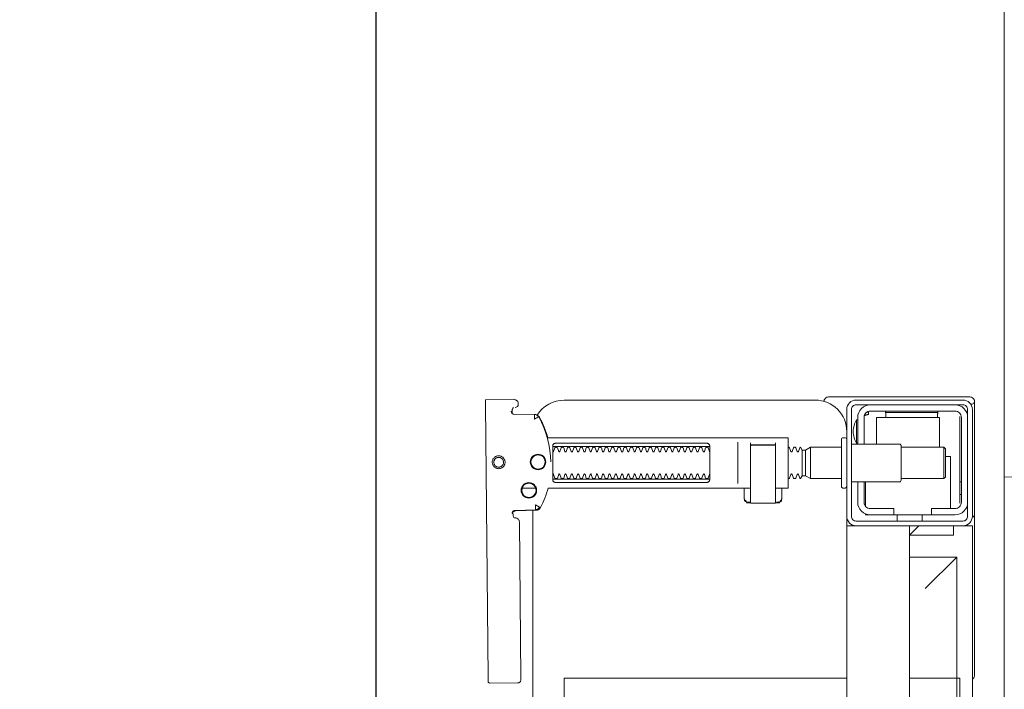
# Model space of a CAD drawing. Header units: millimetres. Extents: x -1893473 to 942156, y -568027 to 942944.
# Tile 160 of 256: x 152493 to 152807, y -496941 to -496728. Entities that reach past the tile are written whole.
import ezdxf
from ezdxf.enums import TextEntityAlignment as Align

# ---------------------------------------------------------------- set-up
doc = ezdxf.new("R2010")
doc.units = ezdxf.units.MM
doc.header["$LTSCALE"] = 0.2
doc.layers.get('0').update_dxf_attribs({"lineweight": 0})
for name, color, linetype, lineweight in [('!! 0_ Istn-sciany', 7, 'Continuous', 30), ('!! 0_Opis_pom', 9, 'Continuous', 13), ('!! 1_OPIS POM NOWE', 140, 'Continuous', 5), ('!! 2 ZABUDOWA GK-MDF', 54, 'Continuous', 13), ('!! 2_LEGENDA', 253, 'Continuous', 13), ('!! 2_wypos-sanitarne', 240, 'Continuous', 9), ('P-Opis nadproża', 150, 'Continuous', 9)]:
    doc.layers.add(name, color=color, linetype=linetype, lineweight=lineweight)
doc.layers.add('!!_@ wypos sanit nd', color=7, linetype='Continuous', lineweight=0, plot=False)
doc.layers.add('Powierzchnia', color=140, linetype='Continuous', lineweight=5, plot=False)
doc.styles.add('ARIAL', font='tahoma.ttf')

# ---------------------------------------------------------------- blocks, each defined once
blk = doc.blocks.new('A$Cff2eaf8b')
for points in [[(0.16424, 0.07378), (0.16327, 0.07377), (0.16304, 0.07374), (0.16282, 0.07366), (0.16262, 0.07353), (0.16265, 0.07357), (0.16258, 0.07337), (0.16257, 0.07317, -0.157432), (0.16238, 0.07258), (0.1621, 0.07218, -0.241147), (0.16129, 0.07175), (0.1115, 0.07128), (0.11133, 0.07127), (0.11119, 0.07127), (0.11107, 0.07127), (0.11094, 0.07128), (0.11078, 0.0713), (0.11062, 0.07135), (0.11047, 0.07143), (0.11033, 0.07153), (0.11022, 0.07165), (0.11012, 0.07179), (0.11005, 0.07194), (0.11001, 0.0721), (0.10999, 0.07227), (0.10995, 0.08127), (0.11022, 0.08166)], [(0.19647, 0.0744), (0.19626, 0.07438), (0.19604, 0.0743), (0.19585, 0.07417), (0.19566, 0.07396, 0.132231), (0.19551, 0.07346), (0.19546, 0.06691)], [(0.19768, 0.0731, 0.415336), (0.19869, 0.07211)], [(0.19885, 0.07212), (0.19898, 0.07212), (0.19912, 0.07213), (0.19927, 0.07216), (0.1994, 0.07222), (0.19953, 0.07229), (0.19965, 0.07238), (0.19975, 0.07248), (0.20007, 0.07294, 0.158481), (0.20025, 0.07353)], [(0.18031, 0.06175, 0.125713), (0.19466, 0.06556, 0.121439), (0.19519, 0.06605, -0.262119), (0.2, 0.0575), (0.2, -0.0225, -0.414214), (0.19, -0.0325), (0.18751, -0.0325, 0.405519), (0.188, -0.032), (0.188, -0.0313, 0.414214), (0.1875, -0.0308), (0.1725, -0.0308, 0.414214), (0.172, -0.0313), (0.172, -0.032, 0.405519), (0.17249, -0.0325, 0.001664), (0.15993, -0.0325)], [(0.172, -0.00986), (0.172, -0.01366, 0.414214), (0.1722, -0.01386), (0.18462, -0.01386), (0.1878, -0.01386, 0.414214), (0.188, -0.01366), (0.188, 0.06267), (0.18885, 0.06292), (0.18969, 0.06319), (0.19052, 0.0635), (0.19134, 0.06382), (0.19215, 0.06417), (0.19295, 0.06454), (0.19374, 0.06494), (0.19456, 0.06538), (0.19464, 0.06544), (0.19473, 0.0655), (0.19481, 0.06557), (0.19488, 0.06564), (0.19495, 0.06572), (0.19502, 0.06581)], [(0.17647, 0.01114, 0.182836), (0.17636, 0.01123), (0.17515, 0.01163, 0.050055), (0.175, 0.0119), (0.175, 0.01218, 0.050055), (0.17515, 0.01244), (0.17636, 0.01285, 0.719897), (0.17636, 0.01323), (0.17515, 0.01363, 0.050055), (0.175, 0.0139), (0.175, 0.01418, 0.050055), (0.17515, 0.01444), (0.17636, 0.01485, 0.719897), (0.17636, 0.01523), (0.17515, 0.01563, 0.050055), (0.175, 0.0159), (0.175, 0.01618, 0.050055), (0.17515, 0.01644), (0.17636, 0.01685, 0.719897), (0.17636, 0.01723), (0.17515, 0.01763, 0.050055), (0.175, 0.0179), (0.175, 0.01818, 0.050055), (0.17515, 0.01844), (0.17636, 0.01885, 0.719897), (0.17636, 0.01923), (0.17515, 0.01963, 0.050055), (0.175, 0.0199), (0.175, 0.02018, 0.050055), (0.17515, 0.02044), (0.17636, 0.02085, 0.719897), (0.17636, 0.02123), (0.17515, 0.02163, 0.050055), (0.175, 0.0219), (0.175, 0.02218, 0.050055), (0.17515, 0.02244), (0.17636, 0.02285, 0.719897), (0.17636, 0.02323), (0.17515, 0.02363, 0.050055), (0.175, 0.0239), (0.175, 0.02418, 0.050055), (0.17515, 0.02444), (0.17636, 0.02485, 0.719897), (0.17636, 0.02523), (0.17515, 0.02563, 0.050055), (0.175, 0.0259), (0.175, 0.02618, 0.050055), (0.17515, 0.02644), (0.17636, 0.02685, 0.719897), (0.17636, 0.02723), (0.17515, 0.02763, 0.050055), (0.175, 0.0279), (0.175, 0.02818, 0.050055), (0.17515, 0.02844), (0.17636, 0.02885, 0.719897), (0.17636, 0.02923), (0.17515, 0.02963, 0.050055), (0.175, 0.0299), (0.175, 0.03018, 0.050055), (0.17515, 0.03044), (0.17636, 0.03085, 0.719897), (0.17636, 0.03123), (0.17515, 0.03163, 0.050055), (0.175, 0.0319), (0.175, 0.03218, 0.050055), (0.17515, 0.03244), (0.17636, 0.03285, 0.719897), (0.17636, 0.03323), (0.17515, 0.03363, 0.050055), (0.175, 0.0339), (0.175, 0.03418, 0.050055), (0.17515, 0.03444), (0.17636, 0.03485, 0.719897), (0.17636, 0.03523), (0.17515, 0.03563, 0.050055), (0.175, 0.0359), (0.175, 0.03618, 0.050055), (0.17515, 0.03644), (0.17636, 0.03685, 0.719897), (0.17636, 0.03723), (0.17515, 0.03763, 0.050055), (0.175, 0.0379), (0.175, 0.03818, 0.050055), (0.17515, 0.03844), (0.17636, 0.03885, 0.719897), (0.17636, 0.03923), (0.17515, 0.03963, 0.050055), (0.175, 0.0399), (0.175, 0.04018, 0.050055), (0.17515, 0.04044), (0.17636, 0.04085, 0.719897), (0.17636, 0.04123), (0.17515, 0.04163, 0.050055), (0.175, 0.0419), (0.175, 0.04218, 0.050055), (0.17515, 0.04244), (0.17636, 0.04285, 0.719897), (0.17636, 0.04323), (0.17515, 0.04363, 0.050055), (0.175, 0.0439), (0.175, 0.04418, 0.050055), (0.17515, 0.04444), (0.17636, 0.04485, 0.719897), (0.17636, 0.04523), (0.17515, 0.04563, 0.050055), (0.175, 0.0459), (0.175, 0.04618, 0.050055), (0.17515, 0.04644), (0.17636, 0.04685, 0.719897), (0.17636, 0.04723), (0.17515, 0.04763, 0.050055), (0.175, 0.0479), (0.175, 0.04818, 0.050055), (0.17515, 0.04844), (0.17636, 0.04885, 0.719897), (0.17636, 0.04923), (0.17515, 0.04963, 0.050055), (0.175, 0.0499), (0.175, 0.05018, 0.050055), (0.17515, 0.05044), (0.17636, 0.05085, 0.719897), (0.17636, 0.05123), (0.17515, 0.05163, 0.050055), (0.175, 0.0519), (0.175, 0.05218, 0.050055), (0.17515, 0.05244), (0.17636, 0.05285, 0.719897), (0.17636, 0.05323), (0.17515, 0.05363, 0.050055), (0.175, 0.0539), (0.175, 0.05418, 0.050055), (0.17515, 0.05444), (0.17636, 0.05485, 0.719897), (0.17636, 0.05523), (0.17515, 0.05563, 0.050055), (0.175, 0.0559), (0.175, 0.05618, 0.050055), (0.17515, 0.05644), (0.17636, 0.05685, 0.719897), (0.17636, 0.05723), (0.17515, 0.05763, 0.050055), (0.175, 0.0579), (0.175, 0.05818, 0.050055), (0.17515, 0.05844), (0.17636, 0.05885, 0.719897), (0.17636, 0.05923), (0.17515, 0.05963, 0.050055), (0.175, 0.0599), (0.175, 0.06018, 0.050055), (0.17515, 0.06044), (0.17636, 0.06085, 0.474594), (0.17647, 0.06114)], [(0.18353, 0.06114, 0.474594), (0.18364, 0.06085), (0.18485, 0.06044, 0.050055), (0.185, 0.06018), (0.185, 0.0599, 0.050055), (0.18485, 0.05963), (0.18364, 0.05923, 0.719897), (0.18364, 0.05885), (0.18485, 0.05844, 0.050055), (0.185, 0.05818), (0.185, 0.0579, 0.050055), (0.18485, 0.05763), (0.18364, 0.05723, 0.719897), (0.18364, 0.05685), (0.18485, 0.05644, 0.050055), (0.185, 0.05618), (0.185, 0.0559, 0.050055), (0.18485, 0.05563), (0.18364, 0.05523, 0.719897), (0.18364, 0.05485), (0.18485, 0.05444, 0.050055), (0.185, 0.05418), (0.185, 0.0539, 0.050055), (0.18485, 0.05363), (0.18364, 0.05323, 0.719897), (0.18364, 0.05285), (0.18485, 0.05244, 0.050055), (0.185, 0.05218), (0.185, 0.0519, 0.050055), (0.18485, 0.05163), (0.18364, 0.05123, 0.719897), (0.18364, 0.05085), (0.18485, 0.05044, 0.050055), (0.185, 0.05018), (0.185, 0.0499, 0.050055), (0.18485, 0.04963), (0.18364, 0.04923, 0.719897), (0.18364, 0.04885), (0.18485, 0.04844, 0.050055), (0.185, 0.04818), (0.185, 0.0479, 0.050055), (0.18485, 0.04763), (0.18364, 0.04723, 0.719897), (0.18364, 0.04685), (0.18485, 0.04644, 0.050055), (0.185, 0.04618), (0.185, 0.0459, 0.050055), (0.18485, 0.04563), (0.18364, 0.04523, 0.719897), (0.18364, 0.04485), (0.18485, 0.04444, 0.050055), (0.185, 0.04418), (0.185, 0.0439, 0.050055), (0.18485, 0.04363), (0.18364, 0.04323, 0.719897), (0.18364, 0.04285), (0.18485, 0.04244, 0.050055), (0.185, 0.04218), (0.185, 0.0419, 0.050055), (0.18485, 0.04163), (0.18364, 0.04123, 0.719897), (0.18364, 0.04085), (0.18485, 0.04044, 0.050055), (0.185, 0.04018), (0.185, 0.0399, 0.050055), (0.18485, 0.03963), (0.18364, 0.03923, 0.719897), (0.18364, 0.03885), (0.18485, 0.03844, 0.050055), (0.185, 0.03818), (0.185, 0.0379, 0.050055), (0.18485, 0.03763), (0.18364, 0.03723, 0.719897), (0.18364, 0.03685), (0.18485, 0.03644, 0.050055), (0.185, 0.03618), (0.185, 0.0359, 0.050055), (0.18485, 0.03563), (0.18364, 0.03523, 0.719897), (0.18364, 0.03485), (0.18485, 0.03444, 0.050055), (0.185, 0.03418), (0.185, 0.0339, 0.050055), (0.18485, 0.03363), (0.18364, 0.03323, 0.719897), (0.18364, 0.03285), (0.18485, 0.03244, 0.050055), (0.185, 0.03218), (0.185, 0.0319, 0.050055), (0.18485, 0.03163), (0.18364, 0.03123, 0.719897), (0.18364, 0.03085), (0.18485, 0.03044, 0.050055), (0.185, 0.03018), (0.185, 0.0299, 0.050055), (0.18485, 0.02963), (0.18364, 0.02923, 0.719897), (0.18364, 0.02885), (0.18485, 0.02844, 0.050055), (0.185, 0.02818), (0.185, 0.0279, 0.050055), (0.18485, 0.02763), (0.18364, 0.02723, 0.719897), (0.18364, 0.02685), (0.18485, 0.02644, 0.050055), (0.185, 0.02618), (0.185, 0.0259, 0.050055), (0.18485, 0.02563), (0.18364, 0.02523, 0.719897), (0.18364, 0.02485), (0.18485, 0.02444, 0.050055), (0.185, 0.02418), (0.185, 0.0239, 0.050055), (0.18485, 0.02363), (0.18364, 0.02323, 0.719897), (0.18364, 0.02285), (0.18485, 0.02244, 0.050055), (0.185, 0.02218), (0.185, 0.0219, 0.050055), (0.18485, 0.02163), (0.18364, 0.02123, 0.719897), (0.18364, 0.02085), (0.18485, 0.02044, 0.050055), (0.185, 0.02018), (0.185, 0.0199, 0.050055), (0.18485, 0.01963), (0.18364, 0.01923, 0.719897), (0.18364, 0.01885), (0.18485, 0.01844, 0.050055), (0.185, 0.01818), (0.185, 0.0179, 0.050055), (0.18485, 0.01763), (0.18364, 0.01723, 0.719897), (0.18364, 0.01685), (0.18485, 0.01644, 0.050055), (0.185, 0.01618), (0.185, 0.0159, 0.050055), (0.18485, 0.01563), (0.18364, 0.01523, 0.719897), (0.18364, 0.01485), (0.18485, 0.01444, 0.050055), (0.185, 0.01418), (0.185, 0.0139, 0.050055), (0.18485, 0.01363), (0.18364, 0.01323, 0.719897), (0.18364, 0.01285), (0.18485, 0.01244, 0.050055), (0.185, 0.01218), (0.185, 0.0119, 0.050055), (0.18485, 0.01163), (0.18364, 0.01123, 0.182836), (0.18353, 0.01114)], [(0.18575, -0.00966), (0.18575, -0.00207), (0.18572, -0.00196), (0.18564, -0.00189), (0.18554, -0.00186), (0.18565, -0.00188), (0.18573, -0.00194), (0.18577, -0.00204), (0.18577, -0.00966), (0.18574, -0.00977), (0.18566, -0.00984), (0.18547, -0.00986), (0.18558, -0.00981), (0.18563, -0.00966), (0.18563, -0.00206), (0.18557, -0.00191), (0.18547, -0.00186), (0.16743, -0.00186, 0.414214), (0.16723, -0.00206), (0.16723, -0.00966, 0.414214), (0.16743, -0.00986), (0.18547, -0.00986)], [(0.18555, -0.00986, 0.414213), (0.18575, -0.00966), (0.18575, -0.00207), (0.18575, -0.00966), (0.18572, -0.00977), (0.18564, -0.00984), (0.18554, -0.00986)], [(0.175, -0.01382), (0.175, -0.01406, -0.050055), (0.17515, -0.01432), (0.17636, -0.01473, -0.719897), (0.17636, -0.01511), (0.17515, -0.01552, -0.050055), (0.175, -0.01578), (0.175, -0.01606, -0.050055), (0.17515, -0.01632), (0.17636, -0.01673, -0.719897), (0.17636, -0.01711), (0.17515, -0.01752, -0.050055), (0.175, -0.01778), (0.1759, -0.0183), (0.1759, -0.01936), (0.175, -0.02092), (0.175, -0.0308)], [(0.185, -0.01382), (0.185, -0.01406, 0.050055), (0.18485, -0.01432), (0.18364, -0.01473, 0.719897), (0.18364, -0.01511), (0.18485, -0.01552, 0.050055), (0.185, -0.01578), (0.185, -0.01606, 0.050055), (0.18485, -0.01632), (0.18364, -0.01673, 0.719897), (0.18364, -0.01711), (0.18485, -0.01752, 0.050055), (0.185, -0.01778), (0.1841, -0.0183), (0.1841, -0.01936), (0.185, -0.02092), (0.185, -0.0308)], [(0.2001, -0.02534, 0.126559), (0.19961, -0.02525)], [(0.20099, -0.02671, 0.198909), (0.20055, -0.02564, 0.091301), (0.2001, -0.02534)], [(0.174, -0.034), (0.174, -0.0493, 0.414214), (0.1745, -0.0498), (0.1855, -0.0498, 0.414214), (0.186, -0.0493), (0.186, -0.034)], [(0.16379, -0.0385), (0.1635, -0.0385), (0.1635, -0.04, -0.414214), (0.1675, -0.036), (0.174, -0.036)], [(0.19375, -0.03562, 0.119096), (0.19, -0.03454, 0.119096), (0.18625, -0.03562)], [(0.19375, -0.036), (0.19375, -0.03562), (0.18625, -0.03562), (0.18625, -0.036), (0.1945, -0.036, -0.414214), (0.1985, -0.04)], [(0.174, -0.038), (0.1675, -0.038, 0.414214), (0.1655, -0.04), (0.1655, -0.0475), (0.1635, -0.0475), (0.1635, -0.067, 0.414214), (0.1675, -0.071)], [(0.1635, -0.0595), (0.1655, -0.0595), (0.1655, -0.067, 0.414214), (0.1675, -0.069), (0.1945, -0.069, 0.414214), (0.1965, -0.067), (0.1965, -0.04, 0.414214), (0.1945, -0.038), (0.186, -0.038)], [(0.1945, -0.04497), (0.19515, -0.04496), (0.19542, -0.04496), (0.1956, -0.04496), (0.19566, -0.04496, 0.116465), (0.19589, -0.0449), (0.196, -0.04485), (0.196, -0.06155), (0.19589, -0.0615, 0.116465), (0.19566, -0.06144), (0.19542, -0.06144), (0.19515, -0.06144), (0.1945, -0.06143)], [(0.1945, -0.071, 0.414214), (0.1985, -0.067)], [(0.2001, -0.07306, 0.091301), (0.20055, -0.07276, 0.198909), (0.20099, -0.0717)], [(0.11124, -0.0725), (0.11142, -0.07274), (0.11165, -0.07293), (0.11192, -0.07308), (0.1122, -0.07317), (0.1125, -0.0732), (0.1623, -0.0732, 0.326231), (0.16325, -0.0725)], [(0.1987, -0.07216, 0.000114), (0.1987, -0.07216, 0.517015), (0.20003, -0.07309), (0.19993, -0.07313), (0.19983, -0.07315), (0.19971, -0.07318), (0.19958, -0.07319), (0.19948, -0.07319), (0.19903, -0.07319), (0.19841, -0.07319), (0.19771, -0.07319), (0.16427, -0.07319), (0.16392, -0.07319), (0.16356, -0.07319), (0.16323, -0.07319), (0.16293, -0.07319), (0.16269, -0.07319), (0.16249, -0.07319), (0.16236, -0.07319)]]:
    blk.add_lwpolyline(points, format="xyb")
for points in [[(0.19864, 0.08252), (0.11173, 0.08169)], [(0.20013, 0.08252), (0.20025, 0.07353)], [(0.16386, 0.07389), (0.16409, 0.07384), (0.16425, 0.07378), (0.1644, 0.07368), (0.16452, 0.07356), (0.16463, 0.07342), (0.16471, 0.07326), (0.16476, 0.07309), (0.16478, 0.07292), (0.16496, 0.06636), (0.16497, 0.06624), (0.16498, 0.06614), (0.165, 0.06604), (0.16503, 0.06594), (0.16507, 0.06584), (0.16511, 0.06575), (0.16516, 0.06566), (0.16521, 0.06557), (0.16527, 0.06549), (0.16534, 0.0654), (0.16542, 0.06533), (0.1655, 0.06526), (0.16558, 0.06519), (0.16567, 0.06513), (0.16576, 0.06508), (0.16651, 0.0647), (0.16726, 0.06433), (0.16803, 0.06399), (0.16881, 0.06367), (0.1696, 0.06337), (0.17039, 0.06309), (0.17119, 0.06284), (0.172, 0.0626), (0.172, -0.00186)], [(0.1651, 0.06653), (0.16492, 0.07312), (0.1649, 0.07329), (0.16485, 0.07345), (0.16478, 0.07361), (0.16467, 0.07374), (0.16455, 0.07386), (0.16441, 0.07396), (0.16425, 0.07403), (0.16409, 0.07408), (0.16391, 0.07409)], [(0.19757, 0.07355), (0.19749, 0.07368), (0.19738, 0.0738), (0.19726, 0.0739), (0.19713, 0.07399), (0.19698, 0.07405), (0.19683, 0.07408), (0.19667, 0.07409), (0.19577, 0.07408)], [(0.172, 0.07087), (0.172, 0.06656)], [(0.16493, 0.0675), (-0.16477, 0.0675)], [(0.17483, 0.06014), (0.17483, 0.01214)], [(0.18523, 0.01214), (0.18523, 0.06014)], [(-0.11847, -0.0325), (-0.11847, 0.0575), (0.11153, 0.0575), (0.11153, -0.0325)], [(0.16811, -0.00015), (0.16776, -0.00056), (0.16776, -0.00022), (0.16779, -0.00011), (0.16786, -0.00004), (0.16797, 0), (0.1681, 0.00001), (0.16822, 0.00001), (0.16841, 0.00003), (0.16887, 0.00014), (0.172, 0.00014)], [(0.16848, 0.00006), (0.16856, 0.00012), (0.16876, 0.00014)], [(0.18662, 0.00214), (0.17345, 0.00214)], [(0.16732, -0.0019), (0.16732, -0.00074), (0.16736, -0.00062), (0.16746, -0.00054), (0.16767, -0.00049)], [(0.16751, -0.00165), (0.16754, -0.00139), (0.16766, -0.00086)], [(0.17371, -0.00186), (0.18481, -0.00186), (0.18637, -0.00186)], [(0.16767, -0.01124), (0.16755, -0.01122), (0.16746, -0.01119), (0.16737, -0.01112), (0.16732, -0.01098), (0.16732, -0.00983)], [(0.16766, -0.01087), (0.16754, -0.01033), (0.16751, -0.01008)], [(0.172, -0.01186), (0.16887, -0.01186), (0.16841, -0.01176), (0.16831, -0.01174), (0.16819, -0.01174), (0.16806, -0.01173), (0.16794, -0.01172), (0.16783, -0.01166), (0.16776, -0.01151), (0.16776, -0.01117), (0.16811, -0.01157)], [(0.16876, -0.01186), (0.16866, -0.01186), (0.16848, -0.01178)], [(0.18558, -0.00986), (0.18637, -0.00986)], [(0.1759, -0.0183), (0.1841, -0.0183)], [(0.185, -0.02092), (0.175, -0.02092)], [(0.1841, -0.01936), (0.1759, -0.01936)], [(0.19962, -0.02522), (0.19976, -0.02523), (0.19987, -0.02526), (0.20001, -0.0253)], [(0.20099, -0.02671), (0.20099, -0.0717)], [(-0.16, -0.0355), (-0.16, -0.0325), (0.16, -0.0325), (0.16, -0.0355)], [(0.16, -0.0485), (0.16, -0.0365)], [(0.1635, -0.0475), (0.1635, -0.04)], [(0.174, -0.0385), (0.16618, -0.0385)], [(0.167, -0.03806), (0.16693, -0.03815), (0.16687, -0.03825), (0.16681, -0.03837), (0.16675, -0.0385)], [(0.19499, -0.03806), (0.19506, -0.03814), (0.19512, -0.03823), (0.19517, -0.03833), (0.19521, -0.03842), (0.19525, -0.03853), (0.19528, -0.03863), (0.19531, -0.03874), (0.19533, -0.03885), (0.19535, -0.03896), (0.19537, -0.03907), (0.19538, -0.03917), (0.19539, -0.03927), (0.19537, -0.03937), (0.19547, -0.0394), (0.19557, -0.0394), (0.19567, -0.0394), (0.19578, -0.0394), (0.19589, -0.0394), (0.19612, -0.0394), (0.19616, -0.0393), (0.19615, -0.03919), (0.19613, -0.03907), (0.19609, -0.03894), (0.19605, -0.03882), (0.19594, -0.03861)], [(0.186, -0.042), (0.1945, -0.042), (0.1945, -0.062), (0.185, -0.062)], [(0.19591, -0.04489), (0.19602, -0.04489), (0.19615, -0.04489), (0.19632, -0.04489), (0.1965, -0.04489)], [(0.1615, -0.0485), (0.1635, -0.0485)], [(0.175, -0.0498), (0.175, -0.06346), (0.1755, -0.06396), (0.1845, -0.06396), (0.185, -0.06346), (0.185, -0.0498)], [(0.16, -0.0555), (0.157, -0.0525), (0.16, -0.0525), (-0.16, -0.0525), (-0.157, -0.0525), (-0.16, -0.0555)], [(0.11153, -0.0525), (0.11153, -0.0675), (0.15, -0.0675)], [(0.14, -0.0575), (0.15, -0.0675), (0.15, -0.0525)], [(0.16, -0.0665), (0.157, -0.0665), (0.157, -0.0525)], [(0.1615, -0.0565), (0.1635, -0.0565)], [(0.1965, -0.06151), (0.19632, -0.06151), (0.19615, -0.06151), (0.19602, -0.06151), (0.19591, -0.06151)], [(0.1655, -0.0655), (0.182, -0.0655), (0.182, -0.06396)], [(0.185, -0.06346), (0.175, -0.06346)], [(0.16721, -0.0685), (0.19466, -0.0685), (0.19478, -0.0685)], [(0.17, -0.069), (0.17, -0.0685)], [(0.174, -0.069), (0.174, -0.0685)], [(0.16, -0.0695), (0.16, -0.0725), (0.03305, -0.0725)]]:
    blk.add_lwpolyline(points)
for points in [[(0.18024, 0.0763), (0.18044, 0.07631), (0.18064, 0.07634), (0.18083, 0.07639), (0.18102, 0.07646), (0.1812, 0.07655), (0.18138, 0.07665), (0.18154, 0.07677), (0.18168, 0.07691), (0.18182, 0.07706), (0.18193, 0.07722), (0.18204, 0.0774), (0.18212, 0.07758), (0.18219, 0.07777), (0.18223, 0.07796), (0.18226, 0.07816), (0.18227, 0.07836), (0.18226, 0.07857), (0.18223, 0.07876), (0.18217, 0.07896), (0.18211, 0.07915), (0.18202, 0.07933), (0.18191, 0.0795), (0.18179, 0.07966), (0.18165, 0.07981), (0.1815, 0.07994), (0.18134, 0.08006), (0.18117, 0.08016), (0.18099, 0.08024), (0.1808, 0.08031), (0.1806, 0.08036), (0.1804, 0.08038), (0.1802, 0.08039), (0.18, 0.08038), (0.1798, 0.08035), (0.17961, 0.0803), (0.17942, 0.08023), (0.17924, 0.08014), (0.17907, 0.08004), (0.17891, 0.07992), (0.17876, 0.07978), (0.17863, 0.07963), (0.17851, 0.07947), (0.17841, 0.07929), (0.17832, 0.07911), (0.17826, 0.07892), (0.17821, 0.07872), (0.17818, 0.07853), (0.17817, 0.07832), (0.17819, 0.07812), (0.17822, 0.07793), (0.17827, 0.07773), (0.17834, 0.07754), (0.17842, 0.07736), (0.17853, 0.07719), (0.17865, 0.07703), (0.17879, 0.07688), (0.17894, 0.07675), (0.1791, 0.07663), (0.17927, 0.07653), (0.17946, 0.07645), (0.17965, 0.07638), (0.17984, 0.07633), (0.18004, 0.07631)], [(0.18023, 0.07679), (0.18038, 0.0768), (0.18053, 0.07682), (0.18068, 0.07686), (0.18082, 0.07691), (0.18096, 0.07698), (0.18109, 0.07706), (0.18121, 0.07715), (0.18132, 0.07725), (0.18143, 0.07737), (0.18151, 0.07749), (0.18159, 0.07762), (0.18166, 0.07776), (0.18171, 0.0779), (0.18174, 0.07805), (0.18176, 0.0782), (0.18177, 0.07835), (0.18176, 0.0785), (0.18174, 0.07866), (0.1817, 0.0788), (0.18164, 0.07895), (0.18158, 0.07908), (0.1815, 0.07921), (0.18141, 0.07933), (0.1813, 0.07944), (0.18119, 0.07955), (0.18107, 0.07964), (0.18093, 0.07971), (0.1808, 0.07978), (0.18065, 0.07983), (0.18051, 0.07986), (0.18036, 0.07988), (0.1802, 0.07989), (0.18005, 0.07988), (0.1799, 0.07986), (0.17975, 0.07982), (0.17961, 0.07976), (0.17947, 0.0797), (0.17935, 0.07962), (0.17922, 0.07953), (0.17911, 0.07942), (0.17901, 0.07931), (0.17892, 0.07919), (0.17884, 0.07906), (0.17878, 0.07892), (0.17873, 0.07877), (0.1787, 0.07863), (0.17867, 0.07848), (0.17867, 0.07832), (0.17868, 0.07817), (0.1787, 0.07802), (0.17874, 0.07787), (0.17879, 0.07773), (0.17886, 0.07759), (0.17894, 0.07746), (0.17903, 0.07734), (0.17913, 0.07723), (0.17925, 0.07713), (0.17937, 0.07704), (0.1795, 0.07696), (0.17964, 0.0769), (0.17978, 0.07685), (0.17993, 0.07682), (0.18008, 0.07679)], [(0.16587, 0.06536), (0.16582, 0.06538), (0.16577, 0.06542), (0.16573, 0.06545), (0.16568, 0.06549), (0.16563, 0.06553), (0.16558, 0.06558), (0.16553, 0.06563), (0.16548, 0.06568), (0.16544, 0.06573), (0.1654, 0.06579), (0.16536, 0.06585), (0.16532, 0.06591), (0.16529, 0.06597), (0.16526, 0.06603), (0.16523, 0.0661), (0.16521, 0.06616), (0.16519, 0.06623), (0.16517, 0.06629), (0.16515, 0.06636), (0.16514, 0.06642), (0.16514, 0.06648), (0.16513, 0.06654), (0.16513, 0.06659), (0.16518, 0.06661), (0.16643, 0.06666), (0.16648, 0.06666), (0.16654, 0.06666), (0.16659, 0.06668), (0.16664, 0.06665), (0.16661, 0.06661), (0.16658, 0.06656), (0.16655, 0.06651), (0.16652, 0.06645), (0.16594, 0.06536)], [(0.18533, 0.06114), (0.18541, 0.06113), (0.1855, 0.06112), (0.18559, 0.06111), (0.18567, 0.06108), (0.18575, 0.06105), (0.18583, 0.06101), (0.18591, 0.06096), (0.18597, 0.0609), (0.18604, 0.06084), (0.18609, 0.06076), (0.18615, 0.06068), (0.18619, 0.06058), (0.18623, 0.06048), (0.18625, 0.06037), (0.18627, 0.06025), (0.18628, 0.06014), (0.18628, 0.01214), (0.18627, 0.01202), (0.18625, 0.01191), (0.18623, 0.0118), (0.18619, 0.01169), (0.18615, 0.0116), (0.18609, 0.01151), (0.18604, 0.01144), (0.18597, 0.01137), (0.18591, 0.01131), (0.18583, 0.01126), (0.18575, 0.01122), (0.18567, 0.01119), (0.18559, 0.01117), (0.1855, 0.01115), (0.18541, 0.01114), (0.18533, 0.01114), (0.17475, 0.01114), (0.17466, 0.01114), (0.17457, 0.01115), (0.17449, 0.01117), (0.1744, 0.01119), (0.17432, 0.01122), (0.17424, 0.01126), (0.17416, 0.01131), (0.17409, 0.01137), (0.17403, 0.01144), (0.17397, 0.01151), (0.17392, 0.0116), (0.17387, 0.01169), (0.17384, 0.0118), (0.17381, 0.01191), (0.17379, 0.01202), (0.17379, 0.01214), (0.17379, 0.06014), (0.17379, 0.06025), (0.17381, 0.06037), (0.17384, 0.06048), (0.17387, 0.06058), (0.17392, 0.06068), (0.17397, 0.06076), (0.17403, 0.06084), (0.17409, 0.0609), (0.17416, 0.06096), (0.17424, 0.06101), (0.17432, 0.06105), (0.1744, 0.06108), (0.17449, 0.06111), (0.17457, 0.06112), (0.17466, 0.06113), (0.17475, 0.06114)], [(-0.11847, -0.0685), (0.11153, -0.0685), (0.11153, -0.0675), (-0.11847, -0.0675)]]:
    blk.add_lwpolyline(points, close=True)
for points in [[(0.19546, 0.0669), (0.19546, 0.0669), (0.19546, 0.0669), (0.19546, 0.06691), (0.19546, 0.06691), (0.19546, 0.06691), (0.19546, 0.06691), (0.19546, 0.06691), (0.19546, 0.06691), (0.19546, 0.06691), (0.19546, 0.06691), (0.19546, 0.06691), (0.19546, 0.06691), (0.19546, 0.06691), (0.19546, 0.06691), (0.19546, 0.06691), (0.19546, 0.06691), (0.19546, 0.06691), (0.19546, 0.06691), (0.19546, 0.06691), (0.19546, 0.0669), (0.19546, 0.0669), (0.19546, 0.0669), (0.19546, 0.0669), (0.19546, 0.0669), (0.19546, 0.0669), (0.19546, 0.0669), (0.19546, 0.0669), (0.19546, 0.0669), (0.19546, 0.0669), (0.19546, 0.0669), (0.19546, 0.0669), (0.19546, 0.0669), (0.19546, 0.0669), (0.19546, 0.0669), (0.19546, 0.0669), (0.19545, 0.0669), (0.19545, 0.06691), (0.19545, 0.06691), (0.19545, 0.06691), (0.19545, 0.06691), (0.19545, 0.06691), (0.19545, 0.06691), (0.19545, 0.06691), (0.19545, 0.06691), (0.19544, 0.06691), (0.19544, 0.06691), (0.19544, 0.0669), (0.19544, 0.0669), (0.19544, 0.0669), (0.19543, 0.0669), (0.19543, 0.0669), (0.19543, 0.0669), (0.19543, 0.0669), (0.19543, 0.0669), (0.19543, 0.0669), (0.19543, 0.0669), (0.19542, 0.0669), (0.19542, 0.0669), (0.19542, 0.0669), (0.19542, 0.0669), (0.19542, 0.0669), (0.19541, 0.0669), (0.19541, 0.0669), (0.19541, 0.0669), (0.19541, 0.0669), (0.19541, 0.0669), (0.1954, 0.0669), (0.1954, 0.0669), (0.1954, 0.0669), (0.19539, 0.0669), (0.19539, 0.0669), (0.19539, 0.0669), (0.19537, 0.06691), (0.19537, 0.06691), (0.19537, 0.06691), (0.19536, 0.06691), (0.19536, 0.06691), (0.19535, 0.06691), (0.19535, 0.06691), (0.19534, 0.06691), (0.19534, 0.06691), (0.19533, 0.06691), (0.19533, 0.06691), (0.19532, 0.06691), (0.19532, 0.06691), (0.19531, 0.06691), (0.19531, 0.06691), (0.1953, 0.06691), (0.19529, 0.06691), (0.19529, 0.06691), (0.19528, 0.06691), (0.19527, 0.06691), (0.19527, 0.06691), (0.19526, 0.06691), (0.19525, 0.06691), (0.19524, 0.06691), (0.19523, 0.06691), (0.19523, 0.06691), (0.19522, 0.06691), (0.19521, 0.06691), (0.1952, 0.06691), (0.19519, 0.06691), (0.19518, 0.06691), (0.19517, 0.06691), (0.19516, 0.06691), (0.19515, 0.06691), (0.19514, 0.06691), (0.19513, 0.06691), (0.19512, 0.06691), (0.19511, 0.06691), (0.1951, 0.06691), (0.19509, 0.06691), (0.19508, 0.06691), (0.19507, 0.06691), (0.19506, 0.06691), (0.19505, 0.06691), (0.19504, 0.06691), (0.19503, 0.06691), (0.19502, 0.06691), (0.19501, 0.06691), (0.19499, 0.06691), (0.19498, 0.06691), (0.19497, 0.06691), (0.19496, 0.06691), (0.19495, 0.06691), (0.19494, 0.06692), (0.19492, 0.06692), (0.19491, 0.06692), (0.1949, 0.06692), (0.19489, 0.06692), (0.19487, 0.06692), (0.19486, 0.06692), (0.19485, 0.06692), (0.19484, 0.06692), (0.19482, 0.06692), (0.19481, 0.06692), (0.19469, 0.06692), (0.19464, 0.06692), (0.19459, 0.06692), (0.19456, 0.06692), (0.19453, 0.06692), (0.19451, 0.06692), (0.19448, 0.06692), (0.19445, 0.06692), (0.19443, 0.06692), (0.1944, 0.06692), (0.19438, 0.06692), (0.19435, 0.06692), (0.19433, 0.06692), (0.1943, 0.06692), (0.19428, 0.06692), (0.19427, 0.06692), (0.19425, 0.06692), (0.19423, 0.06692), (0.19422, 0.06692), (0.19421, 0.06692), (0.19419, 0.06692), (0.19418, 0.06692), (0.19418, 0.06692), (0.19417, 0.06692), (0.19416, 0.06692), (0.19416, 0.06692), (0.19415, 0.06692), (0.19415, 0.06693), (0.19414, 0.06693), (0.19414, 0.06693), (0.19413, 0.06693), (0.19413, 0.06693), (0.19412, 0.06693), (0.19412, 0.06693), (0.19411, 0.06693), (0.19411, 0.06693), (0.19411, 0.06692), (0.1941, 0.06692), (0.1941, 0.06692), (0.1941, 0.06692), (0.19409, 0.06692), (0.19409, 0.06692), (0.19409, 0.06692), (0.19408, 0.06692), (0.19408, 0.06692), (0.19408, 0.06692), (0.19407, 0.06692), (0.19407, 0.06692), (0.19406, 0.06692), (0.19406, 0.06692), (0.19406, 0.06692), (0.19406, 0.06692), (0.19405, 0.06692), (0.19405, 0.06692), (0.19405, 0.06692), (0.19405, 0.06692), (0.19404, 0.06693), (0.19404, 0.06693), (0.19404, 0.06693), (0.19403, 0.06693), (0.19403, 0.06693), (0.19402, 0.06693), (0.19402, 0.06694), (0.19402, 0.06694), (0.19401, 0.06694), (0.19401, 0.06694), (0.19401, 0.06694), (0.194, 0.06694), (0.194, 0.06694), (0.194, 0.06694), (0.194, 0.06694), (0.194, 0.06694), (0.194, 0.06694), (0.19399, 0.06694), (0.19399, 0.06694), (0.19399, 0.06694), (0.19399, 0.06694), (0.19399, 0.06694), (0.19399, 0.06694), (0.19399, 0.06694), (0.19398, 0.06694), (0.19398, 0.06694), (0.19398, 0.06694), (0.19398, 0.06693), (0.19398, 0.06693), (0.19397, 0.06693), (0.19397, 0.06693), (0.19397, 0.06693), (0.19397, 0.06693), (0.19397, 0.06692), (0.19397, 0.06692), (0.19397, 0.06692), (0.19397, 0.06692), (0.19397, 0.06692), (0.19397, 0.06691), (0.19397, 0.06691), (0.19397, 0.06691), (0.19397, 0.06691), (0.19397, 0.0669), (0.19397, 0.0669), (0.19397, 0.0669), (0.19397, 0.0669), (0.19397, 0.0669), (0.19397, 0.06689), (0.19397, 0.06689), (0.19397, 0.06689), (0.19397, 0.06689), (0.19397, 0.06689), (0.19397, 0.06688), (0.19397, 0.06688), (0.19398, 0.06688), (0.19398, 0.06688), (0.19398, 0.06688), (0.19398, 0.06687), (0.19399, 0.06687), (0.19399, 0.06687), (0.19399, 0.06687), (0.194, 0.06686), (0.194, 0.06686), (0.19401, 0.06685), (0.19401, 0.06685), (0.19401, 0.06685), (0.19402, 0.06684), (0.19402, 0.06684), (0.19402, 0.06684), (0.19402, 0.06683), (0.19403, 0.06683), (0.19403, 0.06683), (0.19403, 0.06682), (0.19403, 0.06682), (0.19403, 0.06682), (0.19403, 0.06681), (0.19403, 0.06681), (0.19404, 0.06681), (0.19404, 0.06681), (0.19404, 0.0668), (0.19404, 0.0668), (0.19404, 0.0668), (0.19404, 0.06679), (0.19405, 0.06679), (0.19405, 0.06679), (0.19405, 0.06678), (0.19405, 0.06678), (0.19405, 0.06677), (0.19406, 0.06677), (0.19406, 0.06677), (0.19406, 0.06676), (0.19406, 0.06676), (0.19407, 0.06675), (0.19407, 0.06675), (0.19407, 0.06674), (0.19408, 0.06673), (0.19408, 0.06672), (0.19409, 0.06671), (0.1941, 0.0667), (0.1941, 0.06669), (0.19411, 0.06668), (0.19412, 0.06666), (0.19414, 0.06663), (0.19416, 0.06659), (0.19418, 0.06655), (0.19419, 0.06653), (0.1942, 0.06652), (0.19421, 0.0665), (0.19422, 0.06648), (0.19423, 0.06646), (0.19433, 0.06627), (0.19434, 0.06626), (0.19435, 0.06624), (0.19436, 0.06622), (0.19437, 0.06621), (0.19438, 0.06619), (0.19439, 0.06618), (0.1944, 0.06616), (0.1944, 0.06614), (0.19441, 0.06613), (0.19442, 0.06611), (0.19443, 0.0661), (0.19444, 0.06608), (0.19445, 0.06607), (0.19445, 0.06605), (0.19446, 0.06604), (0.19447, 0.06603), (0.19448, 0.06601), (0.19448, 0.066), (0.19449, 0.06598), (0.1945, 0.06597), (0.19451, 0.06596), (0.19451, 0.06595), (0.19452, 0.06593), (0.19453, 0.06592), (0.19453, 0.06591), (0.19454, 0.0659), (0.19455, 0.06588), (0.19455, 0.06587), (0.19456, 0.06586), (0.19457, 0.06585), (0.19457, 0.06584), (0.19458, 0.06583), (0.19458, 0.06582), (0.19459, 0.06581), (0.19459, 0.0658), (0.1946, 0.06579), (0.1946, 0.06578), (0.19461, 0.06577), (0.19461, 0.06576), (0.19462, 0.06575), (0.19462, 0.06574), (0.19463, 0.06573), (0.19463, 0.06572), (0.19464, 0.06572), (0.19464, 0.06571), (0.19464, 0.0657), (0.19465, 0.06569), (0.19465, 0.06569), (0.19466, 0.06568), (0.19466, 0.06567), (0.19466, 0.06567), (0.19467, 0.06566), (0.19467, 0.06566), (0.19467, 0.06565), (0.19467, 0.06565), (0.19468, 0.06564), (0.19468, 0.06564), (0.19468, 0.06564), (0.19468, 0.06563), (0.19468, 0.06563), (0.19468, 0.06563), (0.19468, 0.06563), (0.19468, 0.06563), (0.19468, 0.06562), (0.19469, 0.06562), (0.19469, 0.06562), (0.19469, 0.06562), (0.19469, 0.06562), (0.19469, 0.06562), (0.19469, 0.06562), (0.19469, 0.06561), (0.19469, 0.06561), (0.19469, 0.06561), (0.19469, 0.06561), (0.19469, 0.06561), (0.19469, 0.06561), (0.19469, 0.06561), (0.19469, 0.06561), (0.19469, 0.06561), (0.19469, 0.06561), (0.19469, 0.06561), (0.19469, 0.06561), (0.19469, 0.06561), (0.19469, 0.06561), (0.19469, 0.06561), (0.19469, 0.06561), (0.19469, 0.0656), (0.19469, 0.0656), (0.19469, 0.0656), (0.19469, 0.0656), (0.19469, 0.0656), (0.19469, 0.0656), (0.19468, 0.0656), (0.19468, 0.0656), (0.19468, 0.0656), (0.19468, 0.0656), (0.19468, 0.0656), (0.19468, 0.0656), (0.19468, 0.0656), (0.19469, 0.0656), (0.19469, 0.0656), (0.19469, 0.0656), (0.19469, 0.0656), (0.19469, 0.0656), (0.19469, 0.0656), (0.19469, 0.0656), (0.19469, 0.0656), (0.19469, 0.0656), (0.19469, 0.0656), (0.19469, 0.0656), (0.19469, 0.0656, 0.269557)], [(0.16, -0.0695), (0.16, -0.0355, -0.414214), (0.163, -0.0325), (0.197, -0.0325, -0.414214), (0.2, -0.0355), (0.2, -0.0695, -0.414214), (0.197, -0.0725), (0.163, -0.0725, -0.414214)], [(0.1985, -0.0355), (0.1985, -0.0695, -0.414214), (0.197, -0.071), (0.163, -0.071, -0.414214), (0.1615, -0.0695), (0.1615, -0.0355, -0.414214), (0.163, -0.034), (0.197, -0.034, -0.414214)]]:
    blk.add_lwpolyline(points, format="xyb", close=True)
for centre, radius in [((0.17128, 0.06872), 0.00247), ((0.17128, 0.06871), 0.00227), ((0.18031, 0.0658), 0.00247), ((0.18031, 0.0658), 0.00227)]:
    blk.add_circle(centre, radius)
for centre, major_axis, ratio, start_param, end_param in [((0.11172, 0.08167), (0.0015, 0.00001), 0.008666, 1.564549, 3.135353), ((0.19863, 0.08251), (0.0015, 0.00001), 0.008666, 0.000034, 1.564556), ((0.11145, 0.08128), (-0.0015, -0.00001), 0.008666, 6.276938, 6.283143), ((0.16326, 0.07477), (0.00001, -0.001), 0.006244, 0, 0.008667), ((0.19846, 0.074), (-0.000892, -0.000453), 0.001081, 6.273741, 6.283185), ((0.19868, 0.07311), (-0.001, -0.00001), 0.00236, 6.276941, 6.283185), ((0.19849, 0.07212), (0.000501, 0.000005), 0.008666, 5.12776, 5.491123), ((0.19868, 0.07311), (0.000013, -0.001), 0.403131, 6.273715, 6.283185), ((0.19883, 0.07312), (0.000018, -0.001), 0.702652, 6.271005, 6.283185), ((0.19875, 0.07351), (0.0015, 0.00002), 0.011557, 6.27692, 6.283202), ((0.17484, 0.06014), (0, 0.001), 0.006244, 0, 1.570796), ((0.18031, 0.06225), (0.000005, -0.0005), 0.006244, 0, 0.008667), ((0.18524, 0.06014), (0, -0.001), 0.006244, 3.141593, 4.712389), ((0.17484, 0.01214), (0, -0.001), 0.006244, 4.712389, 6.283185), ((0.18524, 0.01214), (0, -0.001), 0.006244, 4.712389, 6.283185), ((0.16768, -0.00069), (-0.000013, 0.0002), 0.199357, 6.276703, 6.276744), ((0.16768, -0.01104), (-0.000013, -0.0002), 0.199357, 0.006339, 0.00638)]:
    blk.add_ellipse(centre, major_axis=major_axis, ratio=ratio, start_param=start_param, end_param=end_param)
blk = doc.blocks.new('A$C6ce7c513')
at = {"lineweight": 0}
for points in [[(0.17646, -0.04094), (0.17548, -0.00049)], [(-0.17548, -0.00049), (0.17547, -0.00049)]]:
    blk.add_lwpolyline(points, dxfattribs=at)
blk = doc.blocks.new('A$C2EB40A8D')
at = {"layer": '!! 0_ Istn-sciany'}
blk.add_lwpolyline([(-11221.12989, -3162.48603), (-11061.12989, -3162.48603), (-11061.12989, -1702.48603), (-11221.12989, -1702.48603)], dxfattribs=at)
at = {"layer": '!! 2 ZABUDOWA GK-MDF'}
blk.add_lwpolyline([(-10861.12989, -3192.48603), (-10861.12989, -2122.48603)], dxfattribs=at)
at = {"layer": '!! 2_LEGENDA'}
blk.add_lwpolyline([(-11221.12989, -3162.48603), (-11061.12989, -3162.48603), (-11061.12989, -1702.48603), (-11221.12989, -1702.48603)], dxfattribs=at)
at = {"layer": 'Powierzchnia'}
blk.add_lwpolyline([(-11221.12989, -4492.48602), (-9741.12989, -4492.48602), (-9741.12989, -2122.48603), (-11061.12989, -2122.48603), (-11061.12989, -3162.48603), (-11221.12989, -3162.48603)], close=True, dxfattribs=at)
at = {"layer": '!! 2_wypos-sanitarne', "xscale": 1000, "yscale": 1000, "zscale": 1000, "rotation": 90}
blk.add_blockref('A$C6ce7c513', (-10861.61982, -2647.48429), dxfattribs=at)
at = {"layer": '!!_@ wypos sanit nd', "xscale": 1000, "yscale": 1000, "zscale": 1000, "rotation": 90}
blk.add_blockref('A$Cff2eaf8b', (-10943.79982, -2647.48429), dxfattribs=at)
at = {"layer": '!! 0_Opis_pom', "ltscale": 0.7, "style": 'ARIAL'}
for tag, p in [('B1,21', (-891.77727, 31796.97458)), ('A1,16', (-13651.31084, 31587.95236)), ('B1,19', (-5798.61305, 31587.22944)), ('B1/17', (-9701.43347, 31565.05244)), ('1,23', (10805.41388, 31565.05244)), ('1,22', (4526.58954, 31507.65132)), ('A1,1', (-16866.13618, 31459.3792)), ('B1,18', (-7791.62894, 31330.08444)), ('B1,20', (-2961.4347, 31167.05787)), ('A1,6', (-19287.17717, 30923.71998)), ('B1,1', (14135.63445, 30913.92963)), ('B1,3', (17346.74696, 30023.81022)), ('B1,4', (29817.71501, 29157.67457)), ('A1,5', (-23454.5385, 28820.77901)), ('A1,2', (-17502.57721, 28602.57524)), ('B1,2D', (2616.16402, 28559.52261)), ('A1,15', (-13651.31084, 28261.46046)), ('B1,4', (29883.58177, 28158.35876)), ('B1,2B', (18801.54781, 27650.12382)), ('B1,2A', (13086.7373, 27376.04393)), ('A1,3', (-16846.27912, 25980.40356)), ('B1,8', (9089.53994, 25356.27639)), ('B1,6', (31915.87888, 23754.79829)), ('A1,4', (-24010.17576, 23559.17399)), ('B1,14', (-11621.32288, 23261.44183)), ('B1,13', (-3080.55208, 22924.09997)), ('B1,5', (29245.49088, 22896.69268)), ('B1,10', (3982.60923, 22874.21277)), ('B1,9', (5634.43488, 22623.92098)), ('B1,2C', (13327.26639, 22378.5328)), ('B1,7', (16398.41175, 22348.28836)), ('B1,11', (5553.20442, 20939.83877)), ('B1,12', (3693.27174, 20628.72148)), ('C1,3', (5969.08376, 16336.01084)), ('C1,2', (11955.93711, 11671.55655)), ('C1,1', (15659.17205, 11415.94196)), ('C1,4', (5140.00888, 9205.5831)), ('C1,5', (5680.4486, 6154.54995)), ('C1,10', (16327.05085, 6080.66085)), ('C1,9', (16526.57171, 3173.45283)), ('C1,6', (6367.37903, 2771.84181)), ('D0,18', (-1981.87701, -110.73158)), ('D0,7', (-13531.42299, -1159.67649)), ('C1,7', (7275.77161, -1303.00991)), ('D0,17', (2064.87671, -1345.69113)), ('D0,3', (-9324.21674, -1442.63631)), ('D0,6', (-17529.61851, -1957.37463)), ('D0,10', (-21369.4432, -2140.60378)), ('D,09', (-12990.08379, -2746.32902)), ('D0,2', (-5516.19514, -3101.87722)), ('D0,16', (2266.73061, -3284.15369)), ('D0,8', (-14357.79539, -3567.69719)), ('D0,5', (-10461.54478, -3629.26575)), ('D0,4', (-8396.53404, -4353.7937)), ('D0,15', (1974.41895, -5205.84774)), ('D0,1', (-5633.49598, -5662.48534)), ('D0,11', (-23334.09291, -6045.78706)), ('D0,12', (-22436.85763, -9302.9678)), ('D0,13', (-22436.85763, -11581.16526)), ('D0,14', (-13645.94445, -11884.57769))]:
    blk.add_attdef(tag, text='', height=119.68, dxfattribs=at).set_placement(p, align=Align.MIDDLE_CENTER)
at = {"layer": '!! 1_OPIS POM NOWE', "style": 'ARIAL'}
for tag, p in [('C1.7A', (7769.3756, 685.765)), ('C1.7C', (7655.80151, -2045.04756)), ('C1.8B', (10935.93068, -2107.41983)), ('C1.8A', (13897.39715, -2120.69016)), ('C1.7B', (8274.43201, -3270.18959)), ('E1.2', (16701.02923, -5331.07351)), ('E1.5E', (21974.23379, -5463.99012)), ('E1.5D', (24989.27391, -5785.36474)), ('E1.1', (8357.81567, -5851.01076)), ('E1.5C', (25222.53959, -6394.64172)), ('E1.5B', (27694.70831, -7009.86571)), ('E1.6', (5279.46063, -8141.28746)), ('E1.5A', (25547.9555, -8495.18994)), ('E1.5G', (23977.19473, -9792.46695)), ('E1.5F', (22414.7084, -9822.66389)), ('E1,4', (13935.69867, -10458.20073)), ('E1.5L', (28030.8296, -11267.7725)), ('E1.3', (5639.18862, -11994.01941)), ('E1.5H', (23988.49716, -12231.38049)), ('E1.5K', (27714.73934, -12977.98364)), ('E1.5I', (22290.68736, -13989.9049)), ('E1.5J', (27095.71534, -16088.17469))]:
    blk.add_attdef(tag, text='', height=119.68, dxfattribs=at).set_placement(p, align=Align.MIDDLE_CENTER)

msp = doc.modelspace()

# ---------------------------------------------------------------- block references
at = {"layer": 'P-Opis nadproża', "color": 4}
msp.add_blockref('A$C2EB40A8D', (163667.94092, -494401.63474), dxfattribs=at)

doc.saveas('drawing.dxf')
